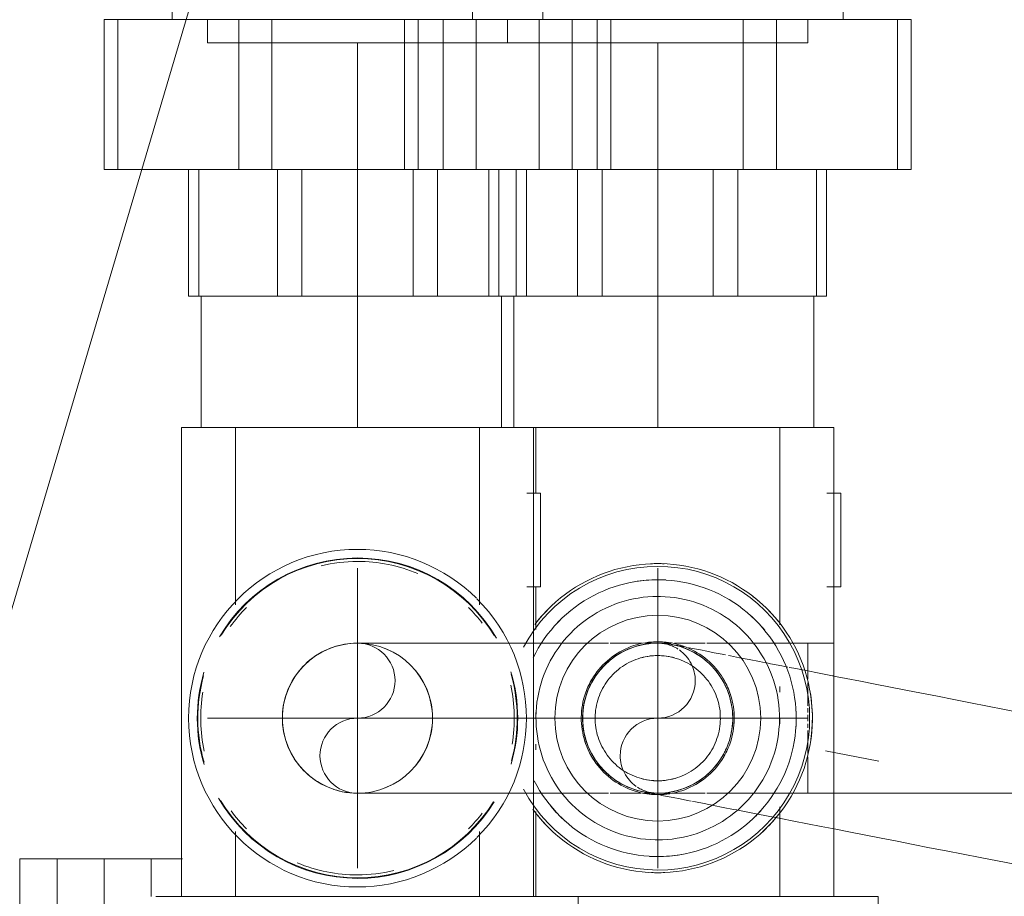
# Model space of a CAD drawing. Header units: millimetres. Extents: x -125 to 26481, y 4748 to 39818.
# Tile 75 of 104: x 18322 to 18426, y 36782 to 36875. Entities that reach past the tile are written whole.
import ezdxf

# ---------------------------------------------------------------- set-up
doc = ezdxf.new("R2010")
doc.units = ezdxf.units.MM
for name, pattern in [('ADSK_Осевая', [700, 500, -100, 0, -100]), ('ADSK_Скрыто', [300, 150, -150]), ('ADSK_Штриховая_ш3 п1_5', [225, 150, -75])]:
    doc.linetypes.add(name, pattern=pattern)
for name, color, linetype, lineweight in [('A-DETL-____-HDLN', 90, 'ADSK_Скрыто', 9), ('A-DETL-____-MBND', 5, 'ADSK_Штриховая_ш3 п1_5', 20), ('M-EQPM-___-IDEN', 50, 'Continuous', 20), ('M-EQPM-____-OTLN', 50, 'Continuous', 20), ('P-PIPE-____-CNTR', 3, 'ADSK_Осевая', 20), ('P-PIPE-____-OTLN', 3, 'Continuous', 20)]:
    doc.layers.add(name, color=color, linetype=linetype, lineweight=lineweight)

# ---------------------------------------------------------------- blocks, each defined once
blk = doc.blocks.new('ADSK_Коллектор с регулирующими клапанами и расходомерами - N4-1658406-В_Этаж 02_Отопление')
at = {"layer": 'M-EQPM-____-OTLN'}
for p, q in [((62, 91.5), (50, 91.5)), ((50, 91.5), (50, 85)), ((7, 87.5), (7, 86.03)), ((17, 87.5), (7, 87.5)), ((17, 86.03), (17, 87.5)), ((50, 86.75), (0, 86.75)), ((0, 86.75), (0, 81.55)), ((50, 59.5), (50, 85)), ((0, 81), (0, 81.55)), ((21.06, 81), (0, 81)), ((0, 81), (0, 80)), ((28.24, 81), (27.62, 81)), ((31.61, 81), (31, 81)), ((50, 81), (40.44, 81)), ((0, 56), (0, 80)), ((62, 59.5), (50, 59.5)), ((50, 59.5), (50, 53)), ((0, 56), (0, 55)), ((0, 55), (7, 55)), ((0, 54.75), (0, 55)), ((50, 54.75), (0, 54.75)), ((0, 54.75), (0, 49.55)), ((7, 55.5), (7, 54.03)), ((17, 55.5), (7, 55.5)), ((17, 54.03), (17, 55.5)), ((17, 55), (21.56, 55)), ((30.39, 55), (31, 55)), ((33.76, 55), (34.38, 55)), ((40.94, 55), (50, 55)), ((50, 18.5), (50, 53)), ((0, 49), (0, 49.55)), ((18.93, 49), (0, 49)), ((0, 49), (0, 48)), ((50, 49), (43.07, 49)), ((0, 24), (0, 48)), ((0, 24), (0, 23)), ((0, 23), (18.93, 23)), ((0, 22.45), (0, 23)), ((0, 22.45), (0, 17.25)), ((43.07, 23), (50, 23)), ((50, 14.5), (50, 18.5)), ((0, 17.25), (50, 17.25)), ((46, 14), (46, 17.36)), ((50, 14), (46, 14)), ((46, 14), (46, 11.66)), ((46, 10.17), (46, 11.66)), ((46, 9), (46, 10.17)), ((66, 9), (46, 9)), ((46, 9), (46, 6.66)), ((46, 5.17), (46, 6.66)), ((46, 4), (46, 5.17)), ((46, 4), (46, 0)), ((56, 4), (46, 4)), ((46, 0), (56, 0))]:
    blk.add_line(p, q, dxfattribs=at)
at = {"layer": 'M-EQPM-____-OTLN', "flags": 128}
for points in [[(47.48, 68), (47.47, 68.66), (47.43, 69.32), (47.36, 69.97), (47.27, 70.63), (47.15, 71.27), (47.01, 71.92), (46.84, 72.56), (46.65, 73.18), (46.43, 73.81), (46.18, 74.42), (45.91, 75.02), (45.62, 75.61), (45.3, 76.19), (44.97, 76.76), (44.6, 77.31), (44.22, 77.84), (43.82, 78.36), (43.39, 78.87), (42.95, 79.36), (42.48, 79.82), (42, 80.27), (41.5, 80.7), (40.99, 81.11), (40.45, 81.5), (39.91, 81.87), (39.34, 82.21), (38.77, 82.54), (38.18, 82.84), (37.58, 83.11), (36.97, 83.36), (36.35, 83.59), (35.73, 83.79), (35.09, 83.97), (34.45, 84.12), (33.8, 84.24), (33.15, 84.34), (32.49, 84.42), (31.84, 84.46), (31.18, 84.48), (30.52, 84.48), (29.86, 84.44), (29.2, 84.38), (28.55, 84.3), (27.9, 84.19), (27.26, 84.05), (26.62, 83.89), (25.98, 83.7), (25.36, 83.49), (24.75, 83.25), (24.14, 82.99), (23.55, 82.7), (22.96, 82.39), (22.4, 82.06), (21.84, 81.7), (21.3, 81.33), (20.77, 80.93), (20.27, 80.51), (19.77, 80.07), (19.3, 79.61), (18.85, 79.13), (18.41, 78.64), (17.99, 78.13), (17.6, 77.6), (17.23, 77.05), (16.88, 76.5), (16.55, 75.93), (16.24, 75.34), (15.96, 74.75), (15.7, 74.14), (15.47, 73.52), (15.26, 72.9), (15.08, 72.26), (14.92, 71.62), (14.79, 70.98), (14.68, 70.33), (14.6, 69.67), (14.55, 69.01), (14.52, 68.36), (14.52, 68)], [(45.76, 68), (45.74, 68.59), (45.71, 69.18), (45.65, 69.77), (45.57, 70.35), (45.46, 70.93), (45.33, 71.51), (45.18, 72.08), (45.01, 72.64), (44.81, 73.2), (44.59, 73.75), (44.35, 74.29), (44.09, 74.81), (43.81, 75.33), (43.5, 75.84), (43.18, 76.33), (42.84, 76.81), (42.47, 77.28), (42.09, 77.73), (41.7, 78.17), (41.28, 78.59), (40.85, 78.99), (40.4, 79.37), (39.94, 79.74), (39.46, 80.09), (38.97, 80.42), (38.47, 80.73), (37.95, 81.01), (37.43, 81.28), (36.89, 81.53), (36.35, 81.75), (35.79, 81.96), (35.23, 82.14), (34.66, 82.29), (34.09, 82.43), (33.51, 82.54), (32.92, 82.63), (32.34, 82.69), (31.75, 82.74), (31.16, 82.75), (30.57, 82.75), (29.98, 82.72), (29.39, 82.67), (28.81, 82.59), (28.22, 82.49), (27.65, 82.37), (27.08, 82.22), (26.51, 82.06), (25.95, 81.87), (25.4, 81.65), (24.86, 81.42), (24.33, 81.16), (23.81, 80.88), (23.3, 80.59), (22.8, 80.27), (22.32, 79.93), (21.85, 79.57), (21.39, 79.2), (20.95, 78.8), (20.53, 78.39), (20.12, 77.97), (19.73, 77.52), (19.36, 77.07), (19, 76.59), (18.67, 76.11), (18.36, 75.61), (18.06, 75.09), (17.79, 74.57), (17.54, 74.04), (17.31, 73.5), (17.1, 72.94), (16.91, 72.38), (16.75, 71.82), (16.61, 71.24), (16.49, 70.66), (16.39, 70.08), (16.32, 69.5), (16.27, 68.91), (16.25, 68.32), (16.24, 68)], [(43.98, 68), (43.97, 68.52), (43.94, 69.04), (43.89, 69.55), (43.81, 70.07), (43.72, 70.58), (43.61, 71.08), (43.47, 71.59), (43.32, 72.08), (43.15, 72.57), (42.95, 73.05), (42.74, 73.53), (42.51, 73.99), (42.26, 74.45), (42, 74.89), (41.71, 75.33), (41.41, 75.75), (41.09, 76.16), (40.76, 76.56), (40.41, 76.94), (40.04, 77.31), (39.66, 77.66), (39.27, 78), (38.86, 78.33), (38.44, 78.63), (38.01, 78.92), (37.57, 79.19), (37.12, 79.45), (36.65, 79.68), (36.18, 79.9), (35.7, 80.1), (35.22, 80.27), (34.72, 80.43), (34.22, 80.57), (33.72, 80.69), (33.21, 80.79), (32.69, 80.87), (32.18, 80.92), (31.66, 80.96), (31.14, 80.98), (30.62, 80.97), (30.1, 80.95), (29.59, 80.9), (29.07, 80.83), (28.56, 80.75), (28.05, 80.64), (27.55, 80.51), (27.05, 80.36), (26.56, 80.2), (26.08, 80.01), (25.6, 79.8), (25.13, 79.58), (24.67, 79.33), (24.23, 79.07), (23.79, 78.79), (23.36, 78.49), (22.95, 78.18), (22.55, 77.85), (22.16, 77.5), (21.79, 77.14), (21.43, 76.77), (21.09, 76.38), (20.76, 75.97), (20.45, 75.56), (20.16, 75.13), (19.88, 74.69), (19.62, 74.24), (19.38, 73.78), (19.16, 73.31), (18.96, 72.83), (18.77, 72.35), (18.61, 71.86), (18.46, 71.36), (18.34, 70.85), (18.24, 70.34), (18.15, 69.83), (18.09, 69.32), (18.05, 68.8), (18.02, 68.28), (18.02, 68)], [(39.15, 68), (39.14, 68.33), (39.12, 68.65), (39.09, 68.98), (39.05, 69.3), (38.99, 69.62), (38.92, 69.94), (38.83, 70.25), (38.74, 70.56), (38.63, 70.87), (38.51, 71.17), (38.37, 71.47), (38.23, 71.76), (38.07, 72.05), (37.91, 72.33), (37.73, 72.6), (37.54, 72.87), (37.34, 73.12), (37.13, 73.37), (36.91, 73.61), (36.68, 73.85), (36.44, 74.07), (36.19, 74.28), (35.94, 74.48), (35.67, 74.68), (35.4, 74.86), (35.13, 75.03), (34.84, 75.19), (34.55, 75.34), (34.25, 75.47), (33.95, 75.6), (33.65, 75.71), (33.34, 75.81), (33.02, 75.9), (32.71, 75.97), (32.39, 76.03), (32.06, 76.08), (31.74, 76.12), (31.41, 76.14), (31.09, 76.15), (30.76, 76.15), (30.44, 76.13), (30.11, 76.1), (29.79, 76.06), (29.47, 76), (29.15, 75.94), (28.83, 75.86), (28.52, 75.76), (28.21, 75.66), (27.91, 75.54), (27.61, 75.41), (27.31, 75.27), (27.03, 75.12), (26.75, 74.95), (26.47, 74.78), (26.2, 74.59), (25.94, 74.39), (25.69, 74.18), (25.45, 73.97), (25.22, 73.74), (24.99, 73.51), (24.77, 73.26), (24.57, 73.01), (24.37, 72.75), (24.19, 72.48), (24.02, 72.2), (23.85, 71.92), (23.7, 71.63), (23.56, 71.34), (23.44, 71.04), (23.32, 70.73), (23.22, 70.42), (23.13, 70.11), (23.05, 69.79), (22.98, 69.47), (22.93, 69.15), (22.89, 68.83), (22.87, 68.5), (22.85, 68.18), (22.85, 68)], [(37.68, 68), (37.67, 68.27), (37.65, 68.53), (37.63, 68.8), (37.59, 69.06), (37.54, 69.33), (37.48, 69.59), (37.42, 69.84), (37.34, 70.1), (37.25, 70.35), (37.15, 70.6), (37.04, 70.84), (36.92, 71.08), (36.79, 71.32), (36.66, 71.55), (36.51, 71.77), (36.35, 71.99), (36.19, 72.2), (36.02, 72.4), (35.84, 72.6), (35.65, 72.79), (35.46, 72.97), (35.25, 73.15), (35.04, 73.31), (34.83, 73.47), (34.61, 73.62), (34.38, 73.76), (34.15, 73.89), (33.91, 74.01), (33.67, 74.12), (33.42, 74.22), (33.17, 74.31), (32.91, 74.4), (32.66, 74.47), (32.4, 74.53), (32.13, 74.58), (31.87, 74.62), (31.61, 74.65), (31.34, 74.67), (31.07, 74.68), (30.81, 74.67), (30.54, 74.66), (30.27, 74.64), (30.01, 74.6), (29.74, 74.56), (29.48, 74.5), (29.22, 74.44), (28.97, 74.36), (28.72, 74.27), (28.47, 74.18), (28.22, 74.07), (27.98, 73.95), (27.75, 73.83), (27.52, 73.69), (27.29, 73.55), (27.07, 73.4), (26.86, 73.24), (26.65, 73.07), (26.45, 72.89), (26.26, 72.7), (26.08, 72.51), (25.9, 72.31), (25.73, 72.1), (25.57, 71.89), (25.42, 71.67), (25.28, 71.44), (25.15, 71.21), (25.02, 70.97), (24.91, 70.73), (24.8, 70.49), (24.71, 70.24), (24.63, 69.98), (24.55, 69.73), (24.49, 69.47), (24.43, 69.21), (24.39, 68.94), (24.36, 68.68), (24.34, 68.41), (24.33, 68.14), (24.32, 68)], [(14.52, 68), (14.53, 67.34), (14.57, 66.68), (14.64, 66.03), (14.73, 65.37), (14.85, 64.73), (14.99, 64.08), (15.16, 63.44), (15.35, 62.82), (15.57, 62.19), (15.82, 61.58), (16.09, 60.98), (16.38, 60.39), (16.7, 59.81), (17.03, 59.24), (17.4, 58.69), (17.78, 58.16), (18.18, 57.64), (18.61, 57.13), (19.05, 56.64), (19.52, 56.18), (20, 55.73), (20.5, 55.3), (21.01, 54.89)], [(16.24, 68), (16.26, 67.41), (16.29, 66.82), (16.35, 66.23), (16.43, 65.65), (16.54, 65.07), (16.67, 64.49), (16.82, 63.92), (16.99, 63.36), (17.19, 62.8), (17.41, 62.25), (17.65, 61.71), (17.91, 61.19), (18.19, 60.67), (18.5, 60.16), (18.82, 59.67), (19.16, 59.19), (19.53, 58.72), (19.91, 58.27), (20.3, 57.83), (20.72, 57.41), (21.15, 57.01), (21.6, 56.63), (22.06, 56.26), (22.54, 55.91), (23.03, 55.58), (23.53, 55.27), (24.05, 54.99), (24.57, 54.72)], [(18.02, 68), (18.03, 67.48), (18.06, 66.96), (18.11, 66.45), (18.19, 65.93), (18.28, 65.42), (18.39, 64.92), (18.53, 64.41), (18.68, 63.92), (18.85, 63.43), (19.05, 62.95), (19.26, 62.47), (19.49, 62.01), (19.74, 61.55), (20, 61.11), (20.29, 60.67), (20.59, 60.25), (20.91, 59.84), (21.24, 59.44), (21.59, 59.06), (21.96, 58.69), (22.34, 58.34), (22.73, 58), (23.14, 57.67), (23.56, 57.37), (23.99, 57.08), (24.43, 56.81), (24.88, 56.55), (25.35, 56.32), (25.82, 56.1), (26.3, 55.9), (26.78, 55.73), (27.28, 55.57), (27.78, 55.43), (28.28, 55.31), (28.79, 55.21), (29.31, 55.13), (29.82, 55.08), (30.34, 55.04), (30.86, 55.02), (31.38, 55.03), (31.9, 55.05), (32.41, 55.1), (32.93, 55.17), (33.44, 55.25), (33.95, 55.36), (34.45, 55.49), (34.95, 55.64), (35.44, 55.8), (35.92, 55.99), (36.4, 56.2), (36.87, 56.42), (37.33, 56.67), (37.77, 56.93), (38.21, 57.21), (38.64, 57.51), (39.05, 57.82), (39.45, 58.15), (39.84, 58.5), (40.21, 58.86), (40.57, 59.23), (40.91, 59.62), (41.24, 60.03), (41.55, 60.44), (41.84, 60.87), (42.12, 61.31), (42.38, 61.76), (42.62, 62.22), (42.84, 62.69), (43.04, 63.17), (43.23, 63.65), (43.39, 64.14), (43.54, 64.64), (43.66, 65.15), (43.76, 65.66), (43.85, 66.17), (43.91, 66.68), (43.95, 67.2), (43.98, 67.72), (43.98, 68)], [(22.85, 68), (22.86, 67.67), (22.88, 67.35), (22.91, 67.02), (22.95, 66.7), (23.01, 66.38), (23.08, 66.06), (23.17, 65.75), (23.26, 65.44), (23.37, 65.13), (23.49, 64.83), (23.63, 64.53), (23.77, 64.24), (23.93, 63.95), (24.09, 63.67), (24.27, 63.4), (24.46, 63.13), (24.66, 62.88), (24.87, 62.63), (25.09, 62.39), (25.32, 62.15), (25.56, 61.93), (25.81, 61.72), (26.06, 61.52), (26.33, 61.32), (26.6, 61.14), (26.87, 60.97), (27.16, 60.81), (27.45, 60.66), (27.75, 60.53), (28.05, 60.4), (28.35, 60.29), (28.66, 60.19), (28.98, 60.1), (29.29, 60.03), (29.61, 59.97), (29.94, 59.92), (30.26, 59.88), (30.59, 59.86), (30.91, 59.85), (31.24, 59.85), (31.56, 59.87), (31.89, 59.9), (32.21, 59.94), (32.53, 60), (32.85, 60.06), (33.17, 60.14), (33.48, 60.24), (33.79, 60.34), (34.09, 60.46), (34.39, 60.59), (34.69, 60.73), (34.97, 60.88), (35.25, 61.05), (35.53, 61.22), (35.8, 61.41), (36.06, 61.61), (36.31, 61.82), (36.55, 62.03), (36.78, 62.26), (37.01, 62.49), (37.23, 62.74), (37.43, 62.99), (37.63, 63.25), (37.81, 63.52), (37.98, 63.8), (38.15, 64.08), (38.3, 64.37), (38.44, 64.66), (38.56, 64.96), (38.68, 65.27), (38.78, 65.58), (38.87, 65.89), (38.95, 66.21), (39.02, 66.53), (39.07, 66.85), (39.11, 67.17), (39.13, 67.5), (39.15, 67.82), (39.15, 68)], [(24.32, 68), (24.33, 67.73), (24.35, 67.47), (24.37, 67.2), (24.41, 66.94), (24.46, 66.67), (24.52, 66.41), (24.58, 66.16), (24.66, 65.9), (24.75, 65.65), (24.85, 65.4), (24.96, 65.16), (25.08, 64.92), (25.21, 64.68), (25.34, 64.45), (25.49, 64.23), (25.65, 64.01), (25.81, 63.8), (25.98, 63.6), (26.16, 63.4), (26.35, 63.21), (26.54, 63.03), (26.75, 62.85), (26.96, 62.69), (27.17, 62.53), (27.39, 62.38), (27.62, 62.24), (27.85, 62.11), (28.09, 61.99), (28.33, 61.88), (28.58, 61.78), (28.83, 61.69), (29.09, 61.6), (29.34, 61.53), (29.6, 61.47), (29.87, 61.42), (30.13, 61.38), (30.39, 61.35), (30.66, 61.33), (30.93, 61.32), (31.19, 61.33), (31.46, 61.34), (31.73, 61.36), (31.99, 61.4), (32.26, 61.44), (32.52, 61.5), (32.78, 61.56), (33.03, 61.64), (33.28, 61.73), (33.53, 61.82), (33.78, 61.93), (34.02, 62.05), (34.25, 62.17), (34.48, 62.31), (34.71, 62.45), (34.93, 62.6), (35.14, 62.76), (35.35, 62.93), (35.55, 63.11), (35.74, 63.3), (35.92, 63.49), (36.1, 63.69), (36.27, 63.9), (36.43, 64.11), (36.58, 64.33), (36.72, 64.56), (36.85, 64.79), (36.98, 65.03), (37.09, 65.27), (37.2, 65.51), (37.29, 65.76), (37.37, 66.02), (37.45, 66.27), (37.51, 66.53), (37.57, 66.79), (37.61, 67.06), (37.64, 67.32), (37.66, 67.59), (37.67, 67.86), (37.68, 68)], [(37.67, 54.84), (38.19, 55.12), (38.7, 55.41), (39.2, 55.73), (39.68, 56.07), (40.15, 56.43), (40.61, 56.8), (41.05, 57.2), (41.47, 57.61), (41.88, 58.03), (42.27, 58.48), (42.64, 58.93), (43, 59.41), (43.33, 59.89), (43.64, 60.39), (43.94, 60.91), (44.21, 61.43), (44.46, 61.96), (44.69, 62.5), (44.9, 63.06), (45.09, 63.62), (45.25, 64.18), (45.39, 64.76), (45.51, 65.34), (45.61, 65.92), (45.68, 66.5), (45.73, 67.09), (45.75, 67.68), (45.76, 68)], [(40.7, 54.67), (41.23, 55.07), (41.73, 55.49), (42.23, 55.93), (42.7, 56.39), (43.15, 56.87), (43.59, 57.36), (44.01, 57.87), (44.4, 58.4), (44.77, 58.95), (45.12, 59.5), (45.45, 60.07), (45.76, 60.66), (46.04, 61.25), (46.3, 61.86), (46.53, 62.48), (46.74, 63.1), (46.92, 63.74), (47.08, 64.38), (47.21, 65.02), (47.32, 65.67), (47.4, 66.33), (47.45, 66.99), (47.48, 67.64), (47.48, 68)]]:
    blk.add_lwpolyline(points, dxfattribs=at)
at = {"layer": 'M-EQPM-____-OTLN'}
for centre, radius, start, end in [((31, 68), 16.19, 360, 180), ((31, 68), 16.48, 80.7583, 100.4701), ((31, 68), 14.76, 86.4164, 92.8479), ((31, 68), 14.76, 86.407, 92.8444), ((31, 68), 16.48, 42.7006, 52.2304), ((31, 68), 16.48, 129.0526, 142.0096), ((31, 68), 14.76, 129.4407, 138.1279), ((31, 68), 14.76, 129.4338, 138.1241), ((31, 68), 10.97, 0, 180), ((31, 68), 14.76, 45, 48.5734), ((31, 68), 14.76, 45, 48.569), ((31, 68), 8.15, 107.956, 120), ((31, 68), 8.15, 60, 71.6603), ((31, 68), 14.76, 360, 9.7004), ((31, 68), 14.76, 360, 9.6983), ((31, 68), 6.68, 164.5765, 180), ((31, 68), 6.68, 360, 15.4235), ((31, 68), 16.48, 177.6765, 180), ((31, 68), 14.76, 176.6203, 180), ((31, 68), 14.76, 176.6244, 180), ((31, 68), 8.15, 173.6012, 180), ((31, 68), 8.15, 360, 6.3955), ((31, 68), 16.48, 360, 2.6477), ((31, 68), 16.48, 180, 182.6477), ((31, 68), 16.19, 180, 242.0876), ((31, 68), 14.76, 180, 189.7004), ((31, 68), 14.76, 180, 189.6983), ((31, 68), 10.97, 180, 0), ((31, 68), 8.15, 180, 186.3955), ((31, 68), 6.68, 180, 195.4235), ((31, 68), 6.68, 344.5765, 360), ((31, 68), 16.19, 297.9124, 360), ((31, 68), 8.15, 353.6012, 360), ((31, 68), 14.76, 356.6203, 360), ((31, 68), 14.76, 356.6244, 360), ((31, 68), 16.48, 357.6765, 360), ((31, 68), 8.15, 240, 251.6603), ((31, 68), 8.15, 287.956, 300), ((31, 68), 14.76, 309.4338, 318.1241), ((31, 68), 14.76, 309.4407, 318.1279), ((31, 68), 16.48, 309.0526, 322.0096), ((31, 68), 16.48, 222.7006, 232.2345), ((31, 68), 14.76, 225, 228.5734), ((31, 68), 14.76, 225, 228.569), ((31, 36), 18, 45, 135), ((31, 36), 17.08, 73.3382, 106.8084), ((31, 36), 17.02, 74.579, 106.0052), ((31, 36), 16.71, 80.4736, 102.1893), ((31, 36), 17.08, 119.9177, 180), ((31, 36), 17.02, 121.0131, 180), ((31, 36), 17.02, 360, 58.4194), ((31, 36), 17.08, 360, 58.5413), ((31, 36), 18, 135.2396, 180), ((31, 36), 16.71, 127.2454, 135), ((31, 36), 16.71, 45, 52.7545), ((31, 36), 18, 360, 44.7604), ((31, 36), 16.71, 157.4248, 180), ((31, 36), 16.71, 360, 13.4458), ((31, 36), 18, 180, 360), ((31, 36), 17.08, 180, 239.535), ((31, 36), 17.02, 180, 238.6128), ((31, 36), 16.71, 180, 193.4458), ((31, 36), 17.08, 299.9177, 360), ((31, 36), 17.02, 301.0131, 360), ((31, 36), 16.71, 337.4248, 360), ((31, 36), 16.71, 225, 234.2318), ((31, 36), 16.71, 306.2173, 315), ((31, 36), 17.08, 253.3382, 286.8084), ((31, 36), 17.02, 254.579, 286.0052), ((31, 36), 16.71, 260.4736, 282.1893)]:
    blk.add_arc(centre, radius, start, end, dxfattribs=at)
blk = doc.blocks.new('ADSK_Полипропилен_Муфта разъемная НР - 32 х 1_-1631817-В_Этаж 02_Отопление')
at = {"layer": 'A-DETL-____-HDLN', "color": 5}
for p, q in [((41, 13.1), (41, 13.16)), ((41, -13.16), (41, -13.1))]:
    blk.add_line(p, q, dxfattribs=at)
at = {"layer": 'P-PIPE-____-OTLN', "color": 170}
for p, q in [((-2.5, 27), (-2.5, 25.54)), ((13.5, 27), (-2.5, 27)), ((13.5, 25.54), (13.5, 27)), ((-2.5, 12.64), (-2.5, 25.54)), ((-2.5, 25.54), (13.5, 25.54)), ((13.5, 25.54), (13.5, 12.64)), ((-2.5, 19.75), (-18, 19.75)), ((-18, 19.75), (-18, -19.75)), ((13.5, 18), (27, 18)), ((27, 16.92), (27, 18)), ((27, 16.92), (13.5, 16.92)), ((27, 16.92), (27, 8.54)), ((41, 16.65), (27, 16.65)), ((-2.5, 12.64), (-2.5, 9.12)), ((13.5, 12.64), (-2.5, 12.64)), ((13.5, 9.12), (13.5, 12.64)), ((-2.5, -9.12), (-2.5, 9.12)), ((-2.5, 9.12), (13.5, 9.12)), ((13.5, 9.12), (13.5, -9.12)), ((13.5, 8.54), (27, 8.54)), ((27, 5.92), (27, 8.54)), ((27, 5.92), (13.5, 5.92)), ((27, 5.92), (27, -5.92)), ((13.5, -5.92), (27, -5.92)), ((27, -8.54), (27, -5.92)), ((-2.5, -9.12), (-2.5, -12.64)), ((13.5, -9.12), (-2.5, -9.12)), ((27, -8.54), (13.5, -8.54)), ((13.5, -12.64), (13.5, -9.12)), ((27, -8.54), (27, -16.92)), ((-2.5, -25.54), (-2.5, -12.64)), ((-2.5, -12.64), (13.5, -12.64)), ((13.5, -12.64), (13.5, -25.54)), ((27, -16.65), (41, -16.65)), ((13.5, -16.92), (27, -16.92)), ((27, -18), (27, -16.92)), ((27, -18), (13.5, -18)), ((-18, -19.75), (-2.5, -19.75)), ((-2.5, -25.54), (-2.5, -27)), ((13.5, -25.54), (-2.5, -25.54)), ((13.5, -27), (13.5, -25.54)), ((-2.5, -27), (13.5, -27))]:
    blk.add_line(p, q, dxfattribs=at)
blk = doc.blocks.new('ADSK_Полипропилен_Муфта разъемная НР - 32 х 1_-V37-В_Этаж 02_Отопление')
at = {"layer": 'A-DETL-____-HDLN', "color": 1}
for p, q in [((41, 13.1), (41, 13.16)), ((13.5, -9.12), (-2.5, -9.12)), ((-2.5, -12.64), (13.5, -12.64)), ((41, -13.16), (41, -13.1)), ((27, -16.65), (41, -16.65)), ((13.5, -16.92), (27, -16.92)), ((27, -18), (13.5, -18)), ((-18, -19.75), (-2.5, -19.75)), ((13.5, -25.54), (-2.5, -25.54)), ((-2.5, -27), (13.5, -27))]:
    blk.add_line(p, q, dxfattribs=at)
at = {"layer": 'P-PIPE-____-OTLN', "color": 10}
for p, q in [((-2.5, 27), (-2.5, 25.54)), ((13.5, 27), (-2.5, 27)), ((13.5, 25.54), (13.5, 27)), ((-2.5, 12.64), (-2.5, 25.54)), ((-2.5, 25.54), (13.5, 25.54)), ((13.5, 25.54), (13.5, 12.64)), ((-2.5, 19.75), (-18, 19.75)), ((-18, 19.75), (-18, -12.35)), ((13.5, 18), (27, 18)), ((27, 16.92), (27, 18)), ((27, 16.92), (13.5, 16.92)), ((27, 16.92), (27, 8.54)), ((41, 16.65), (27, 16.65)), ((-2.5, 12.64), (-2.5, 9.12)), ((13.5, 12.64), (-2.5, 12.64)), ((13.5, 9.12), (13.5, 12.64)), ((-2.5, -5), (-2.5, 9.12)), ((-2.5, 9.12), (13.5, 9.12)), ((13.5, 9.12), (13.5, -5)), ((13.5, 8.54), (27, 8.54)), ((27, 5.92), (27, 8.54)), ((27, 5.92), (13.5, 5.92)), ((27, 5.92), (27, -5.92)), ((13.5, -5.92), (27, -5.92)), ((27, -8.54), (27, -5.92)), ((27, -8.54), (13.5, -8.54)), ((27, -8.54), (27, -14))]:
    blk.add_line(p, q, dxfattribs=at)
blk = doc.blocks.new('ADSK_СШПЭ Аксиальный_Поворот с фиксатором - Поворот трубы-V69-В_Этаж 02_Отопление')
at = {"layer": 'A-DETL-____-HDLN', "color": 1}
for p, q in [((34131.1, 36808.6), (34131.42, 36808.6)), ((34179.26, 36796.04), (34179.89, 36799.26)), ((34134.82, 36791.75), (34134.41, 36791.83)), ((34135.27, 36791.67), (34134.97, 36791.73)), ((34139.67, 36790.81), (34139.34, 36790.87)), ((34140.51, 36790.64), (34139.8, 36790.78))]:
    blk.add_line(p, q, dxfattribs=at)
at = {"layer": 'A-DETL-____-HDLN', "color": 1, "flags": 128}
for points in [[(34124.23, 36804.46), (34124.27, 36804.53), (34124.43, 36804.81), (34124.61, 36805.07), (34124.79, 36805.34), (34124.99, 36805.59), (34125.19, 36805.84), (34125.4, 36806.07), (34125.63, 36806.3), (34125.86, 36806.52), (34126.1, 36806.73), (34126.35, 36806.93), (34126.61, 36807.13), (34126.87, 36807.31), (34127.14, 36807.47), (34127.42, 36807.63), (34127.71, 36807.78), (34127.99, 36807.92), (34128.29, 36808.04), (34128.59, 36808.15), (34128.89, 36808.25), (34129.2, 36808.34), (34129.51, 36808.42), (34129.83, 36808.48), (34130.14, 36808.53), (34130.46, 36808.57), (34130.78, 36808.59), (34130.87, 36808.59)], [(34131.62, 36808.59), (34131.74, 36808.59), (34132.06, 36808.56), (34132.37, 36808.52), (34132.69, 36808.47), (34132.78, 36808.46)], [(34132.78, 36808.46), (34132.81, 36808.45), (34132.93, 36808.43), (34133.11, 36808.39), (34133.38, 36808.34), (34133.71, 36808.27), (34134.02, 36808.21)], [(34134.54, 36808.11), (34134.61, 36808.1), (34135.17, 36807.99), (34135.8, 36807.87), (34136.49, 36807.73), (34137.26, 36807.58), (34138.1, 36807.42), (34138.48, 36807.34)], [(34138.78, 36807.28), (34139, 36807.24), (34139.97, 36807.05), (34141, 36806.85), (34142.1, 36806.64), (34142.74, 36806.51)], [(34142.86, 36806.49), (34143.25, 36806.41), (34144.47, 36806.17), (34145.13, 36806.04)], [(34145.24, 36806.02), (34145.74, 36805.92), (34147.06, 36805.67), (34148.44, 36805.4), (34149.87, 36805.12), (34149.96, 36805.1)], [(34123.39, 36802.14), (34123.46, 36802.45), (34123.54, 36802.76), (34123.63, 36803.07), (34123.73, 36803.37), (34123.85, 36803.67), (34123.98, 36803.96), (34124.12, 36804.25)], [(34124.13, 36796.94), (34124.07, 36797.07), (34123.93, 36797.36), (34123.81, 36797.65), (34123.69, 36797.95), (34123.59, 36798.26), (34123.51, 36798.56), (34123.43, 36798.88), (34123.37, 36799.19), (34123.32, 36799.5), (34123.28, 36799.82), (34123.26, 36800.14), (34123.24, 36800.46), (34123.24, 36800.78), (34123.26, 36801.1), (34123.28, 36801.42), (34123.32, 36801.74), (34123.37, 36802.05), (34123.39, 36802.14)], [(34129.71, 36792.75), (34129.4, 36792.82), (34129.09, 36792.9), (34128.78, 36792.99), (34128.48, 36793.1), (34128.18, 36793.21), (34127.89, 36793.34), (34127.6, 36793.48), (34127.32, 36793.63), (34127.04, 36793.8), (34126.77, 36793.97), (34126.51, 36794.15), (34126.26, 36794.35), (34126.01, 36794.55), (34125.77, 36794.77), (34125.54, 36794.99), (34125.32, 36795.22), (34125.11, 36795.46), (34124.91, 36795.71), (34124.72, 36795.97), (34124.54, 36796.23), (34124.37, 36796.51), (34124.21, 36796.78)], [(34130.95, 36792.51), (34130.75, 36792.55), (34130.39, 36792.62), (34130.11, 36792.67), (34129.9, 36792.72), (34129.77, 36792.74), (34129.71, 36792.75), (34129.71, 36792.75)], [(34134.41, 36791.83), (34133.63, 36791.99), (34132.91, 36792.13), (34132.26, 36792.25), (34131.69, 36792.37), (34131.47, 36792.41)], [(34139.34, 36790.87), (34138.23, 36791.09), (34137.18, 36791.29), (34136.19, 36791.49), (34135.27, 36791.67)], [(34150.22, 36788.75), (34148.68, 36789.05), (34147.2, 36789.34), (34145.75, 36789.62), (34144.36, 36789.89), (34143.02, 36790.15), (34141.74, 36790.4), (34140.51, 36790.64)]]:
    blk.add_lwpolyline(points, dxfattribs=at)
at = {"layer": 'A-DETL-____-HDLN', "color": 1}
for start, end in [(93.9486, 138.9486), (92.9157, 93.9486), (87.9467, 91.6263), (78.9486, 86.3467), (27.9467, 78.9486), (138.9486, 151.6263), (152.9157, 153.9486), (348.9486, 26.3467), (153.95, 168.9486), (168.9486, 198.9486), (332.9157, 348.9486), (198.9486, 206.3467), (207.9467, 213.9486), (272.9157, 331.6263), (213.9486, 266.3467), (267.9467, 271.6263)]:
    blk.add_arc((34131.24, 36800.6), 8, start, end, dxfattribs=at)
at = {"layer": 'A-DETL-____-MBND', "color": 10}
for p, q in [((34178.35, 36791.4), (34179.25, 36796)), ((34176.82, 36783.55), (34178.35, 36791.4))]:
    blk.add_line(p, q, dxfattribs=at)
at = {"layer": 'A-DETL-____-MBND', "color": 10, "flags": 128}
for points in [[(34149.99, 36805.09), (34151.34, 36804.83), (34152.87, 36804.53), (34154.43, 36804.23), (34156.04, 36803.91), (34157.68, 36803.59), (34159.36, 36803.26), (34161.07, 36802.93), (34162.81, 36802.59), (34164.58, 36802.24), (34166.38, 36801.89), (34168.19, 36801.54), (34170.03, 36801.18), (34171.88, 36800.82), (34173.74, 36800.46), (34175.61, 36800.09), (34177.49, 36799.72), (34179.38, 36799.35), (34179.89, 36799.26)], [(34176.82, 36783.55), (34174.93, 36783.92), (34173.05, 36784.29), (34171.18, 36784.65), (34169.31, 36785.02), (34167.46, 36785.38), (34165.62, 36785.74), (34163.8, 36786.09), (34162, 36786.45), (34160.22, 36786.79), (34158.47, 36787.14), (34156.75, 36787.47), (34155.06, 36787.8), (34153.41, 36788.12), (34151.79, 36788.44), (34150.22, 36788.75)]]:
    blk.add_lwpolyline(points, dxfattribs=at)
blk = doc.blocks.new('ADSK_СШПЭ Аксиальный_Поворот с фиксатором - Поворот трубы-V70-В_Этаж 02_Отопление')
at = {"layer": 'A-DETL-____-HDLN', "color": 5}
for p, q in [((34129.96, 36808.6), (34130.88, 36808.6)), ((34131.08, 36808.6), (34131.4, 36808.6)), ((34131.65, 36808.6), (34132.67, 36808.6)), ((34147.24, 36804.77), (34147.24, 36808.6)), ((34147.24, 36802.68), (34147.24, 36804.37)), ((34147.24, 36801.91), (34147.24, 36802.68)), ((34147.24, 36801.21), (34147.24, 36801.65)), ((34147.24, 36800.6), (34147.24, 36800.94)), ((34147.24, 36800.27), (34147.24, 36800.6)), ((34147.24, 36799.56), (34147.24, 36800)), ((34147.24, 36798.53), (34147.24, 36799.3)), ((34147.24, 36796.85), (34147.24, 36798.53)), ((34147.24, 36792.6), (34147.24, 36796.47)), ((34118.79, 36792.6), (34118.58, 36792.6)), ((34120.14, 36792.6), (34118.91, 36792.6)), ((34120.96, 36792.6), (34120.14, 36792.6)), ((34121.74, 36792.6), (34121.09, 36792.6)), ((34125.99, 36792.6), (34125.08, 36792.6)), ((34126.8, 36792.6), (34126.19, 36792.6)), ((34128.55, 36792.6), (34126.8, 36792.6)), ((34129.44, 36792.6), (34128.55, 36792.6)), ((34130.33, 36792.6), (34129.82, 36792.6)), ((34130.88, 36792.6), (34130.33, 36792.6)), ((34131.4, 36792.6), (34131.08, 36792.6)), ((34132.14, 36792.6), (34131.6, 36792.6)), ((34132.52, 36792.6), (34132.14, 36792.6)), ((34133.98, 36792.6), (34132.91, 36792.6)), ((34135.83, 36792.6), (34133.98, 36792.6)), ((34136.29, 36792.6), (34135.83, 36792.6)), ((34137.7, 36792.6), (34136.49, 36792.6)), ((34143.4, 36792.6), (34141.49, 36792.6)), ((34143.58, 36792.6), (34143.4, 36792.6)), ((34145.32, 36792.6), (34143.7, 36792.6)), ((34147.24, 36792.6), (34145.32, 36792.6))]:
    blk.add_line(p, q, dxfattribs=at)
at = {"layer": 'A-DETL-____-HDLN', "color": 5, "flags": 128}
for points in [[(34091.24, 36800.6), (34091.25, 36800.92), (34091.27, 36801.24), (34091.3, 36801.56), (34091.34, 36801.88), (34091.4, 36802.19), (34091.47, 36802.51), (34091.55, 36802.82), (34091.65, 36803.12), (34091.75, 36803.42), (34091.87, 36803.72), (34092, 36804.01), (34092.14, 36804.3), (34092.3, 36804.58), (34092.46, 36804.85), (34092.64, 36805.12), (34092.82, 36805.38), (34093.02, 36805.63), (34093.23, 36805.88), (34093.44, 36806.12), (34093.67, 36806.34), (34093.9, 36806.56), (34094.14, 36806.77), (34094.39, 36806.97), (34094.65, 36807.16), (34094.92, 36807.34), (34095.19, 36807.5), (34095.47, 36807.66), (34095.76, 36807.81), (34096.05, 36807.94), (34096.34, 36808.06), (34096.64, 36808.17), (34096.95, 36808.27), (34097.26, 36808.35), (34097.57, 36808.43), (34097.88, 36808.49), (34098.2, 36808.54), (34098.52, 36808.57), (34098.83, 36808.59), (34099.15, 36808.6), (34099.24, 36808.6)], [(34099.24, 36808.6), (34099.28, 36808.6), (34099.39, 36808.6), (34099.59, 36808.6), (34099.85, 36808.6), (34100.2, 36808.6), (34100.62, 36808.6), (34101.11, 36808.6), (34101.68, 36808.6), (34102.32, 36808.6), (34103.03, 36808.6), (34103.81, 36808.6), (34104.67, 36808.6), (34105.59, 36808.6), (34106.57, 36808.6), (34107.62, 36808.6), (34108.74, 36808.6), (34109.92, 36808.6), (34111.15, 36808.6), (34112.45, 36808.6), (34113.8, 36808.6), (34115.2, 36808.6), (34116.66, 36808.6), (34118.16, 36808.6), (34118.78, 36808.6)], [(34118.9, 36808.6), (34119.71, 36808.6), (34120.96, 36808.6)], [(34121.09, 36808.6), (34121.31, 36808.6), (34122.94, 36808.6), (34124.62, 36808.6), (34125.99, 36808.6)], [(34126.19, 36808.6), (34126.33, 36808.6), (34128.07, 36808.6), (34129.57, 36808.6)], [(34133.04, 36808.6), (34133.48, 36808.6), (34135.33, 36808.6), (34136.29, 36808.6)], [(34136.49, 36808.6), (34137.2, 36808.6), (34139.08, 36808.6), (34140.98, 36808.6), (34141.4, 36808.6)], [(34141.52, 36808.6), (34142.89, 36808.6), (34143.58, 36808.6)], [(34143.7, 36808.6), (34144.8, 36808.6), (34146.72, 36808.6), (34147.24, 36808.6)], [(34099.24, 36792.6), (34098.92, 36792.61), (34098.6, 36792.63), (34098.28, 36792.66), (34097.97, 36792.71), (34097.65, 36792.76), (34097.34, 36792.83), (34097.03, 36792.92), (34096.72, 36793.01), (34096.42, 36793.12), (34096.13, 36793.24), (34095.83, 36793.37), (34095.55, 36793.51), (34095.27, 36793.66), (34094.99, 36793.83), (34094.72, 36794), (34094.46, 36794.19), (34094.21, 36794.38), (34093.97, 36794.59), (34093.73, 36794.81), (34093.5, 36795.03), (34093.28, 36795.26), (34093.07, 36795.51), (34092.88, 36795.76), (34092.69, 36796.02), (34092.51, 36796.28), (34092.34, 36796.55), (34092.19, 36796.83), (34092.04, 36797.12), (34091.91, 36797.41), (34091.78, 36797.71), (34091.67, 36798.01), (34091.58, 36798.31), (34091.49, 36798.62), (34091.42, 36798.93), (34091.36, 36799.24), (34091.31, 36799.56), (34091.27, 36799.88), (34091.25, 36800.2), (34091.24, 36800.52), (34091.24, 36800.6)], [(34118.58, 36792.6), (34117.06, 36792.6), (34115.59, 36792.6), (34114.17, 36792.6), (34112.81, 36792.6), (34111.5, 36792.6), (34110.25, 36792.6), (34109.05, 36792.6), (34107.92, 36792.6), (34106.85, 36792.6), (34105.85, 36792.6), (34104.91, 36792.6), (34104.04, 36792.6), (34103.23, 36792.6), (34102.5, 36792.6), (34101.84, 36792.6), (34101.26, 36792.6), (34100.74, 36792.6), (34100.3, 36792.6), (34099.94, 36792.6), (34099.65, 36792.6), (34099.44, 36792.6), (34099.3, 36792.6), (34099.24, 36792.6), (34099.24, 36792.6)], [(34125.08, 36792.6), (34123.39, 36792.6), (34121.74, 36792.6)], [(34141.39, 36792.6), (34139.59, 36792.6), (34137.7, 36792.6)]]:
    blk.add_lwpolyline(points, dxfattribs=at)
at = {"layer": 'A-DETL-____-HDLN', "color": 5}
for start, end in [(0, 180), (180, 0)]:
    blk.add_arc((34099.24, 36800.6), 8, start, end, dxfattribs=at)

msp = doc.modelspace()

# ---------------------------------------------------------------- linework, layer by layer
at = {"layer": 'A-DETL-____-HDLN', "color": 5}
for p, q in [((18341.54, 36875.06), (18341.54, 36872.6)), ((18373.54, 36872.6), (18373.54, 36875.06)), ((18341.54, 36872.6), (18389.54, 36872.6)), ((18408.24, 36808.6), (18405.54, 36808.6)), ((18405.54, 36808.6), (18405.54, 36804.77)), ((18405.54, 36804.37), (18405.54, 36801.91)), ((18405.54, 36801.65), (18405.54, 36801.2)), ((18405.54, 36800.94), (18405.54, 36800.27)), ((18405.54, 36800.01), (18405.54, 36799.56)), ((18405.54, 36799.3), (18405.54, 36796.86)), ((18405.54, 36796.47), (18405.54, 36792.6)), ((18405.54, 36792.6), (18436.36, 36792.6))]:
    msp.add_line(p, q, dxfattribs=at)
at = {"layer": 'A-DETL-____-HDLN', "color": 1}
for p, q in [((18373.54, 36875.06), (18373.54, 36872.6)), ((18405.54, 36872.6), (18405.54, 36875.06)), ((18389.54, 36872.6), (18405.54, 36872.6))]:
    msp.add_line(p, q, dxfattribs=at)
at = {"layer": 'A-DETL-____-HDLN', "color": 5}
for centre, radius, start, end in [((18357.54, 36800.6), 8, 0, 180), ((18357.54, 36804.6), 4, 270, 90), ((18357.54, 36800.6), 8, 180, 0), ((18357.54, 36796.6), 4, 90, 270)]:
    msp.add_arc(centre, radius, start, end, dxfattribs=at)
at = {"layer": 'A-DETL-____-HDLN', "color": 1}
for centre, radius, start, end in [((18389.54, 36800.6), 8, 0, 180), ((18389.54, 36804.6), 4, 57.5114, 90), ((18389.54, 36804.6), 4, 0, 54.8648), ((18389.54, 36804.6), 4, 270, 0), ((18389.54, 36800.6), 8, 180, 0), ((18389.54, 36796.6), 4, 90, 180), ((18389.54, 36796.6), 4, 180, 234.8648), ((18389.54, 36796.6), 4, 237.5114, 270)]:
    msp.add_arc(centre, radius, start, end, dxfattribs=at)
at = {"layer": 'A-DETL-____-MBND', "color": 170}
msp.add_line((19258.53, 36808.61), (18408.29, 36808.6), dxfattribs=at)
at = {"layer": 'A-DETL-____-MBND', "color": 10}
msp.add_line((18407.41, 36797.11), (18413.09, 36796), dxfattribs=at)
at = {"layer": 'M-EQPM-___-IDEN'}
msp.add_line((18312.52, 36784.67), (18713.34, 38139.63), dxfattribs=at)
at = {"layer": 'P-PIPE-____-CNTR', "color": 170}
for p, q in [((18357.54, 36872.6), (18357.54, 36831.6)), ((18357.54, 36784.6), (18357.54, 36816.6)), ((18341.54, 36800.6), (18373.54, 36800.6))]:
    msp.add_line(p, q, dxfattribs=at)
at = {"layer": 'P-PIPE-____-CNTR', "color": 10}
for p, q in [((18389.54, 36872.6), (18389.54, 36831.6)), ((18389.54, 36784.6), (18389.54, 36816.6)), ((18373.54, 36800.6), (18405.54, 36800.6))]:
    msp.add_line(p, q, dxfattribs=at)

# ---------------------------------------------------------------- block references
at = {"layer": 'A-DETL-____-HDLN', "color": 5, "rotation": 270.0000468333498}
msp.add_blockref('ADSK_Полипропилен_Муфта разъемная НР - 32 х 1_-1631817-В_Этаж 02_Отопление', (18357.54, 36872.6), dxfattribs=at)
at = {"layer": 'A-DETL-____-HDLN', "color": 1, "rotation": 270.0000468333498}
msp.add_blockref('ADSK_Полипропилен_Муфта разъемная НР - 32 х 1_-V37-В_Этаж 02_Отопление', (18389.54, 36872.6), dxfattribs=at)
at = {"layer": 'A-DETL-____-HDLN', "rotation": 270.0000468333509}
msp.add_blockref('ADSK_Коллектор с регулирующими клапанами и расходомерами - N4-1658406-В_Этаж 02_Отопление', (18321.54, 36831.6), dxfattribs=at)
at = {"layer": 'A-DETL-____-HDLN', "color": 5}
msp.add_blockref('ADSK_СШПЭ Аксиальный_Поворот с фиксатором - Поворот трубы-V70-В_Этаж 02_Отопление', (-15741.71, 0), dxfattribs=at)
at = {"layer": 'A-DETL-____-HDLN', "color": 1}
msp.add_blockref('ADSK_СШПЭ Аксиальный_Поворот с фиксатором - Поворот трубы-V69-В_Этаж 02_Отопление', (-15741.71, 0), dxfattribs=at)

doc.saveas('drawing.dxf')
